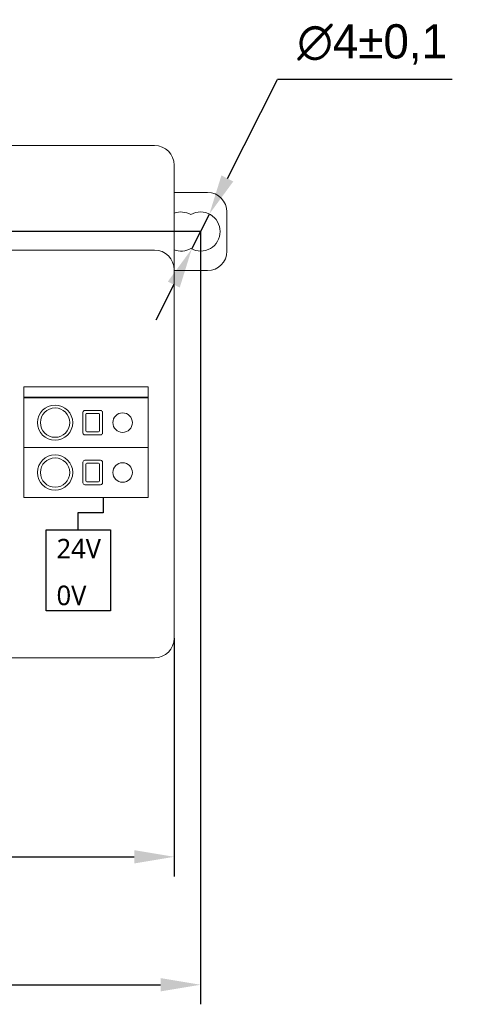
# Model space of a CAD drawing. Header units: millimetres. Extents: x 2293 to 4250, y -591 to 894.
# Tile 95 of 117: x 3995 to 4041, y 367 to 468. Entities that reach past the tile are written whole.
import ezdxf

# ---------------------------------------------------------------- set-up
doc = ezdxf.new("R2010")
doc.units = ezdxf.units.MM
doc.header["$PDSIZE"] = -1
doc.layers.add('1', color=7, linetype='Continuous', lineweight=13)
doc.dimstyles.new('ISO-25', dxfattribs={"dimtxt": 2.5, "dimasz": 2.5, "dimexe": 1.25, "dimexo": 0.625, "dimtad": 1, "dimtxsty": 'Standard', "dimcen": 2.5, "dimadec": 0, "dimazin": 0, "dimtfac": 1, "dimtmove": 0, "dimatfit": 3, "dimfxl": 1, "dimarcsym": 0})

# ---------------------------------------------------------------- blocks, each defined once
blk = doc.blocks.new('*D121')
at = {"color": 0, "lineweight": -2}
for p, q in [((4013.76, 446.24), (3886.16, 446.24)), ((3888.16, 442.16), (3888.16, 432.02)), ((3888.16, 415.32), (3888.16, 425.47)), ((3905.96, 411.24), (3886.16, 411.24))]:
    blk.add_line(p, q, dxfattribs=at)
at = {"color": 0}
for points in [[(3888.84, 442.16), (3887.48, 442.16), (3888.16, 446.24)], [(3887.48, 415.32), (3888.84, 415.32), (3888.16, 411.24)]]:
    blk.add_solid(points, dxfattribs=at)
at = {"layer": 'Defpoints', "color": 0}
for p in [(3888.16, 446.24), (4013.76, 446.24), (3905.96, 411.24)]:
    blk.add_point(p, dxfattribs=at)
at = {"color": 0, "insert": (3888.16, 428.74), "char_height": 3.5, "attachment_point": 5}
blk.add_mtext('(35)', dxfattribs=at)
blk = doc.blocks.new('*D123')
at = {"color": 0, "lineweight": -2}
for p, q in [((4013.76, 446.24), (4013.76, 367.19)), ((3905.96, 411.24), (3905.96, 367.19)), ((3910.04, 369.19), (4009.68, 369.19))]:
    blk.add_line(p, q, dxfattribs=at)
at = {"color": 0}
for points in [[(3910.04, 369.87), (3910.04, 368.51), (3905.96, 369.19)], [(4009.68, 368.51), (4009.68, 369.87), (4013.76, 369.19)]]:
    blk.add_solid(points, dxfattribs=at)
at = {"layer": 'Defpoints', "color": 0}
for p in [(4013.76, 446.24), (3905.96, 411.24), (4013.76, 369.19)]:
    blk.add_point(p, dxfattribs=at)
at = {"color": 0, "insert": (3959.86, 372.76), "char_height": 3.5, "attachment_point": 5}
blk.add_mtext('(107,8)', dxfattribs=at)
blk = doc.blocks.new('*D124')
at = {"color": 0, "lineweight": -2}
for p, q in [((4016.5, 451.67), (4021.61, 461.8)), ((4039.47, 461.8), (4021.61, 461.8)), ((4012.86, 444.46), (4014.66, 448.03)), ((4011.02, 440.81), (4009.18, 437.17))]:
    blk.add_line(p, q, dxfattribs=at)
at = {"color": 0}
for points in [[(4015.89, 451.98), (4017.1, 451.36), (4014.66, 448.03)], [(4011.63, 440.51), (4010.41, 441.12), (4012.86, 444.46)]]:
    blk.add_solid(points, dxfattribs=at)
at = {"layer": 'Defpoints', "color": 0}
for p in [(4014.66, 448.03), (4012.86, 444.46)]:
    blk.add_point(p, dxfattribs=at)
at = {"color": 0, "insert": (4031.3, 465.37), "char_height": 3.5, "attachment_point": 5}
blk.add_mtext('∅4%%p0,1', dxfattribs=at)
blk = doc.blocks.new('*D155')
at = {"color": 0, "lineweight": -2}
for p, q in [((3908.66, 404.64), (3908.66, 380.28)), ((4011.06, 404.64), (4011.06, 380.28)), ((3912.74, 382.28), (4006.98, 382.28))]:
    blk.add_line(p, q, dxfattribs=at)
at = {"color": 0}
for points in [[(3912.74, 382.96), (3912.74, 381.6), (3908.66, 382.28)], [(4006.98, 381.6), (4006.98, 382.96), (4011.06, 382.28)]]:
    blk.add_solid(points, dxfattribs=at)
at = {"layer": 'Defpoints', "color": 0}
for p in [(3908.66, 404.64), (4011.06, 404.64), (4011.06, 382.28)]:
    blk.add_point(p, dxfattribs=at)
at = {"color": 0, "insert": (3959.86, 385.85), "char_height": 3.5, "attachment_point": 5}
blk.add_mtext('102,4%%p0,5', dxfattribs=at)

msp = doc.modelspace()

# ---------------------------------------------------------------- linework, layer by layer
for p, q in [((4003.79, 418.96), (4003.79, 417.45)), ((4003.79, 417.45), (4001.2, 417.45)), ((4001.2, 417.45), (4001.2, 415.73))]:
    msp.add_line(p, q)
msp.add_lwpolyline([(3997.98, 415.74), (4004.56, 415.74), (4004.56, 407.43), (3997.98, 407.43)], close=True)
at = {"layer": '1', "color": 7, "linetype": 'Continuous', "lineweight": 18}
for p, q in [((3938.46, 455.04), (4009.06, 455.04)), ((4011.06, 453.04), (4011.06, 445.17)), ((4011.06, 450.24), (4014.46, 450.24)), ((4016.46, 448.24), (4016.46, 444.24)), ((4009.06, 444.34), (3938.46, 444.34)), ((4011.06, 404.64), (4011.06, 442.34)), ((4014.46, 442.24), (4011.06, 442.24)), ((3995.69, 430.34), (4008.39, 430.34)), ((3995.69, 419.04), (3995.69, 430.34)), ((3996.19, 430.34), (3995.79, 430.34)), ((3996.19, 430.34), (4007.89, 430.34)), ((4008.29, 430.34), (4007.89, 430.34)), ((4008.39, 430.34), (4008.39, 419.04)), ((3996.19, 429.24), (3995.69, 429.24)), ((3995.79, 429.29), (3996.19, 429.29)), ((3995.86, 429.24), (3995.86, 429.29)), ((4007.89, 429.29), (3996.19, 429.29)), ((3996.19, 429.24), (4007.89, 429.24)), ((4007.89, 429.29), (4008.29, 429.29)), ((4008.39, 429.24), (4007.89, 429.24)), ((4001.74, 425.64), (4001.74, 427.74)), ((4001.94, 427.94), (4003.54, 427.94)), ((4002.04, 427.54), (4002.04, 425.84)), ((4003.34, 427.64), (4002.14, 427.64)), ((4003.44, 425.84), (4003.44, 427.54)), ((4003.74, 427.74), (4003.74, 425.64)), ((4003.54, 425.44), (4001.94, 425.44)), ((4002.14, 425.74), (4003.34, 425.74)), ((3995.69, 424.14), (3996.19, 424.14)), ((3996.19, 424.14), (3995.69, 424.14)), ((3996.19, 424.14), (4007.89, 424.14)), ((3996.19, 424.14), (4007.89, 424.14)), ((4007.89, 424.14), (4008.39, 424.14)), ((4008.39, 424.14), (4007.89, 424.14)), ((4001.74, 420.54), (4001.74, 422.64)), ((4001.94, 422.84), (4003.54, 422.84)), ((4002.04, 422.44), (4002.04, 420.74)), ((4003.34, 422.54), (4002.14, 422.54)), ((4003.44, 420.74), (4003.44, 422.44)), ((4003.74, 422.64), (4003.74, 420.54)), ((4003.54, 420.34), (4001.94, 420.34)), ((4002.14, 420.64), (4003.34, 420.64)), ((3996.19, 419.04), (3995.69, 419.04)), ((3995.69, 419.04), (3996.19, 419.04)), ((3996.19, 419.04), (4007.89, 419.04)), ((4008.39, 419.04), (4007.89, 419.04)), ((4007.89, 419.04), (4008.39, 419.04)), ((3938.46, 402.64), (4009.06, 402.64))]:
    msp.add_line(p, q, dxfattribs=at)
at = {"layer": '1', "color": 92, "linetype": 'Continuous', "lineweight": 13}
for p, q in [((4011.06, 453.04), (4011.06, 445.17)), ((4009.06, 444.34), (3938.46, 444.34)), ((4011.06, 404.64), (4011.06, 442.34)), ((3996.19, 429.29), (4007.89, 429.29)), ((4001.74, 425.64), (4001.74, 427.74)), ((4001.94, 427.94), (4003.54, 427.94)), ((4002.04, 427.54), (4002.04, 425.84)), ((4002.04, 425.84), (4002.04, 427.54)), ((4003.34, 427.64), (4002.14, 427.64)), ((4002.14, 427.64), (4003.34, 427.64)), ((4003.44, 427.54), (4003.44, 425.84)), ((4003.44, 425.84), (4003.44, 427.54)), ((4003.74, 427.74), (4003.74, 425.64)), ((4003.54, 425.44), (4001.94, 425.44)), ((4003.34, 425.74), (4002.14, 425.74)), ((4002.14, 425.74), (4003.34, 425.74)), ((4001.74, 420.54), (4001.74, 422.64)), ((4001.94, 422.84), (4003.54, 422.84)), ((4002.04, 422.44), (4002.04, 420.74)), ((4002.04, 420.74), (4002.04, 422.44)), ((4003.34, 422.54), (4002.14, 422.54)), ((4002.14, 422.54), (4003.34, 422.54)), ((4003.44, 422.44), (4003.44, 420.74)), ((4003.44, 420.74), (4003.44, 422.44)), ((4003.74, 422.64), (4003.74, 420.54)), ((4003.54, 420.34), (4001.94, 420.34)), ((4003.34, 420.64), (4002.14, 420.64)), ((4002.14, 420.64), (4003.34, 420.64)), ((3938.46, 402.64), (4009.06, 402.64))]:
    msp.add_line(p, q, dxfattribs=at)
for centre, radius, start, end in [((4009.06, 453.04), 2, 0, 90), ((4009.06, 442.34), 2, 0, 90), ((4001.94, 427.74), 0.2, 90, 180), ((4002.14, 427.54), 0.1, 90, 180), ((4003.34, 427.54), 0.1, 0, 90), ((4003.54, 427.74), 0.2, 0, 90), ((4001.94, 425.64), 0.2, 180, 270), ((4002.14, 425.84), 0.1, 180, 270), ((4003.34, 425.84), 0.1, 270, 0), ((4003.54, 425.64), 0.2, 270, 0), ((4001.94, 422.64), 0.2, 90, 180), ((4002.14, 422.44), 0.1, 90, 180), ((4003.34, 422.44), 0.1, 0, 90), ((4003.54, 422.64), 0.2, 0, 90), ((4001.94, 420.54), 0.2, 180, 270), ((4002.14, 420.74), 0.1, 180, 270), ((4003.34, 420.74), 0.1, 270, 0), ((4003.54, 420.54), 0.2, 270, 0), ((4009.06, 404.64), 2, 270, 0)]:
    msp.add_arc(centre, radius, start, end, dxfattribs=at)
at = {"layer": '1', "color": 7, "linetype": 'Continuous', "lineweight": 18}
for centre, radius, start, end in [((4009.06, 453.04), 2, 0, 90), ((4014.46, 448.24), 2, 0, 90), ((4011.76, 446.24), 2, 60, 110.49), ((4013.76, 446.24), 2, 0, 120), ((4013.76, 446.24), 2, 240, 0), ((4009.06, 442.34), 2, 0, 90), ((4011.76, 446.24), 2, 249.12, 300), ((4014.46, 444.24), 2, 270, 0), ((3995.79, 430.24), 0.1, 90, 180), ((4008.29, 430.24), 0.1, 0, 90), ((3995.79, 429.39), 0.1, 180, 270), ((4008.29, 429.39), 0.1, 270, 0), ((3998.89, 426.69), 1.8, 0, 180), ((3998.89, 426.69), 1.5, 0, 180), ((4001.94, 427.74), 0.2, 90, 180), ((4002.14, 427.54), 0.1, 90, 180), ((4003.34, 427.54), 0.1, 0, 90), ((4003.54, 427.74), 0.2, 0, 90), ((4005.79, 426.69), 1, 0, 180), ((3998.89, 426.69), 1.8, 180, 0), ((3998.89, 426.69), 1.5, 180, 270), ((3998.89, 426.69), 1.5, 270, 0), ((4005.79, 426.69), 1, 180, 0), ((4001.94, 425.64), 0.2, 180, 270), ((4002.14, 425.84), 0.1, 180, 270), ((4003.34, 425.84), 0.1, 270, 0), ((4003.54, 425.64), 0.2, 270, 0), ((3998.89, 421.59), 1.8, 0, 180), ((3998.89, 421.59), 1.5, 0, 180), ((4001.94, 422.64), 0.2, 90, 180), ((4002.14, 422.44), 0.1, 90, 180), ((4003.34, 422.44), 0.1, 0, 90), ((4003.54, 422.64), 0.2, 0, 90), ((4005.79, 421.59), 1, 0, 180), ((3998.89, 421.59), 1.8, 180, 0), ((3998.89, 421.59), 1.5, 180, 270), ((3998.89, 421.59), 1.5, 270, 0), ((4005.79, 421.59), 1, 180, 0), ((4001.94, 420.54), 0.2, 180, 270), ((4002.14, 420.74), 0.1, 180, 270), ((4003.34, 420.74), 0.1, 270, 0), ((4003.54, 420.54), 0.2, 270, 0), ((4009.06, 404.64), 2, 270, 0)]:
    msp.add_arc(centre, radius, start, end, dxfattribs=at)
msp.add_open_spline([(4011.06, 445.17), (4011.06, 445.02), (4011.06, 444.87), (4011.06, 444.65), (4011.06, 444.57), (4011.06, 444.47), (4011.06, 444.43), (4011.06, 444.36), (4011.06, 444.32), (4011.06, 444.15), (4011.06, 444.01), (4011.06, 443.85), (4011.06, 443.82), (4011.06, 443.76), (4011.06, 443.72), (4011.06, 443.63), (4011.06, 443.57), (4011.06, 443.28), (4011.06, 443.07), (4011.06, 442.83), (4011.06, 442.79), (4011.06, 442.7), (4011.06, 442.65), (4011.06, 442.56), (4011.06, 442.52), (4011.06, 442.45), (4011.06, 442.42), (4011.06, 442.39), (4011.06, 442.36), (4011.06, 442.35), (4011.06, 442.34)], degree=3, knots=[0, 0, 0, 0, 0.125, 0.125, 0.1875, 0.1875, 0.21875, 0.21875, 0.25, 0.25, 0.375, 0.375, 0.40625, 0.40625, 0.4375, 0.4375, 0.5, 0.5, 0.75, 0.75, 0.8125, 0.8125, 0.875, 0.875, 0.9375, 0.9375, 0.96875, 0.984375, 0.984375, 1, 1, 1, 1], dxfattribs=at)

# ---------------------------------------------------------------- texts
at = {"char_height": 2, "width": 4.7085, "attachment_point": 1}
for s, insert in [('{\\f@Microsoft YaHei|b0|i0|c134|p34;24V}', (3999.04, 414.8)), ('{\\f@Microsoft YaHei|b0|i0|c134|p34;0V}', (3999.04, 410.02))]:
    msp.add_mtext(s, dxfattribs=dict(at, insert=insert))

# ---------------------------------------------------------------- dimensions: what is measured, and where the dimension line sits
at = {"color": 1}
dim = msp.add_diameter_dim_2p(p1=(4012.86, 444.46), p2=(4014.66, 448.03), dimstyle='ISO-25', override={"dimtxt": 3.5, "dimasz": 4.08, "dimexe": 2, "dimexo": 0, "dimgap": 1.524, "dimtih": 1, "dimtoh": 1, "dimdec": 0, "dimzin": 0, "dimtxsty": 'Standard', "dimadec": 2, "dimtol": 1, "dimtp": 0.1, "dimtm": 0.1, "dimtdec": 1, "dimtzin": 0}, dxfattribs=at)
dim.commit()
dim.dimension.update_dxf_attribs({"geometry": '*D124', "text_midpoint": (4031.3, 461.8), "dimtype": 163})
dim = msp.add_linear_dim(base=(3888.16, 446.24), p1=(3905.96, 411.24), p2=(4013.76, 446.24), angle=90, text='(<>)', dimstyle='ISO-25', override={"dimtxt": 3.5, "dimasz": 4.08, "dimexe": 2, "dimexo": 0, "dimgap": 1.524, "dimtih": 1, "dimtoh": 1, "dimdec": 0, "dimzin": 0, "dimtxsty": 'Standard', "dimadec": 2, "dimtzin": 0}, dxfattribs=at)
dim.commit()
dim.dimension.update_dxf_attribs({"geometry": '*D121', "text_midpoint": (3888.16, 428.74)})
dim = msp.add_linear_dim(base=(4013.76, 369.19), p1=(3905.96, 411.24), p2=(4013.76, 446.24), text='(<>)', dimstyle='ISO-25', override={"dimtxt": 3.5, "dimasz": 4.08, "dimexe": 2, "dimexo": 0, "dimgap": 1.524, "dimtih": 1, "dimtoh": 1, "dimdec": 1, "dimzin": 0, "dimtxsty": 'Standard', "dimadec": 2, "dimtzin": 0}, dxfattribs=at)
dim.commit()
dim.dimension.update_dxf_attribs({"geometry": '*D123', "text_midpoint": (3959.86, 372.76)})
dim = msp.add_linear_dim(base=(4011.06, 382.28), p1=(3908.66, 404.64), p2=(4011.06, 404.64), dimstyle='ISO-25', override={"dimtxt": 3.5, "dimasz": 4.08, "dimexe": 2, "dimexo": 0, "dimgap": 1.524, "dimtih": 1, "dimtoh": 1, "dimdec": 1, "dimzin": 0, "dimadec": 2, "dimtol": 1, "dimlim": 0, "dimtp": 0.5, "dimtm": 0.5, "dimtdec": 1, "dimtzin": 0}, dxfattribs=at)
dim.commit()
dim.dimension.update_dxf_attribs({"geometry": '*D155', "text_midpoint": (3959.86, 385.85)})

doc.saveas('drawing.dxf')
